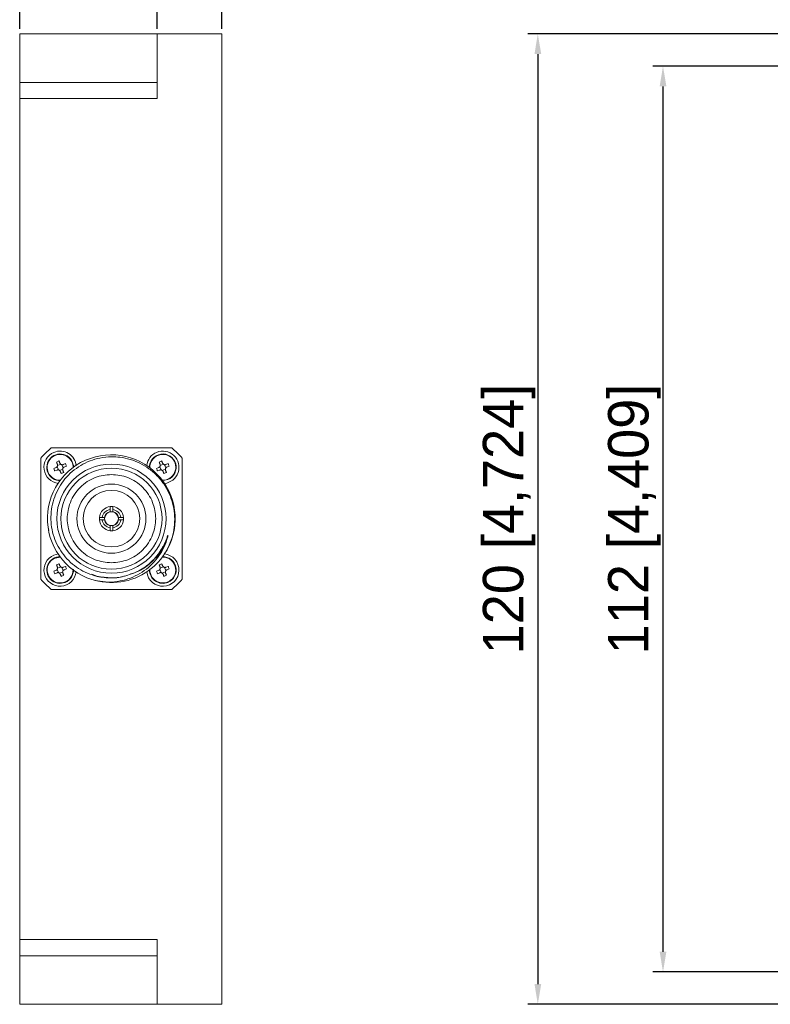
# Model space of a CAD drawing. Header units: millimetres. Extents: x 12 to 566, y 52 to 356.
# Tile 2 of 10: x 12 to 105, y 131 to 253. Entities that reach past the tile are written whole.
import ezdxf

# ---------------------------------------------------------------- set-up
doc = ezdxf.new("R2010")
doc.units = ezdxf.units.MM
doc.header["$PDSIZE"] = -1
doc.dimstyles.new('ISO-25', dxfattribs={"dimtxt": 2.5, "dimasz": 2.5, "dimexe": 1.25, "dimexo": 0.625, "dimtad": 1, "dimtxsty": 'Standard', "dimcen": 2.5, "dimadec": 0, "dimazin": 0, "dimtfac": 1, "dimtmove": 0, "dimatfit": 3, "dimfxl": 1, "dimarcsym": 0})

# ---------------------------------------------------------------- blocks, each defined once
blk = doc.blocks.new('*D3')
at = {"color": 0, "lineweight": -2, "transparency": 16777216}
for p, q in [((120.07, 247.04), (90.76, 247.04)), ((92.01, 244.54), (92.01, 137.54)), ((120.07, 135.04), (90.76, 135.04))]:
    blk.add_line(p, q, dxfattribs=at)
at = {"color": 0, "transparency": 16777216}
for points in [[(91.6, 244.54), (92.43, 244.54), (92.01, 247.04)], [(91.6, 137.54), (92.43, 137.54), (92.01, 135.04)]]:
    blk.add_solid(points, dxfattribs=at)
at = {"layer": 'Defpoints', "color": 0, "transparency": 16777216}
for p in [(120.69, 247.04), (92.01, 135.04), (120.69, 135.04)]:
    blk.add_point(p, dxfattribs=at)
at = {"color": 0, "transparency": 16777216, "insert": (88.47, 191.04), "char_height": 2.5, "attachment_point": 5, "rotation": 90}
blk.add_mtext('{\\H2x;112 [4,409]}', dxfattribs=at)
blk = doc.blocks.new('*D4')
at = {"color": 0, "lineweight": -2, "transparency": 16777216}
for p, q in [((116.07, 251.04), (75.28, 251.04)), ((76.53, 248.54), (76.53, 133.54)), ((116.07, 131.04), (75.28, 131.04))]:
    blk.add_line(p, q, dxfattribs=at)
at = {"color": 0, "transparency": 16777216}
for points in [[(76.12, 248.54), (76.95, 248.54), (76.53, 251.04)], [(76.12, 133.54), (76.95, 133.54), (76.53, 131.04)]]:
    blk.add_solid(points, dxfattribs=at)
at = {"layer": 'Defpoints', "color": 0, "transparency": 16777216}
for p in [(116.69, 251.04), (76.53, 131.04), (116.69, 131.04)]:
    blk.add_point(p, dxfattribs=at)
at = {"color": 0, "transparency": 16777216, "insert": (72.99, 191.04), "char_height": 2.5, "attachment_point": 5, "rotation": 90}
blk.add_mtext('{\\H2x;120 [4,724]}', dxfattribs=at)
blk = doc.blocks.new('*D9')
at = {"color": 0, "lineweight": -2, "transparency": 16777216}
for p, q in [((12.46, 251.66), (12.46, 289.03)), ((37.46, 251.66), (37.46, 289.03)), ((14.96, 287.78), (34.96, 287.78)), ((37.46, 287.78), (82.87, 287.78))]:
    blk.add_line(p, q, dxfattribs=at)
at = {"color": 0, "transparency": 16777216}
for points in [[(14.96, 288.2), (14.96, 287.36), (12.46, 287.78)], [(34.96, 288.2), (34.96, 287.36), (37.46, 287.78)]]:
    blk.add_solid(points, dxfattribs=at)
at = {"layer": 'Defpoints', "color": 0, "transparency": 16777216}
for p in [(37.46, 287.78), (12.46, 251.04), (37.46, 251.04)]:
    blk.add_point(p, dxfattribs=at)
at = {"color": 0, "transparency": 16777216, "insert": (61.42, 291.32), "char_height": 2.5, "attachment_point": 5}
blk.add_mtext('{\\H2x;25 [0,984]}', dxfattribs=at)
blk = doc.blocks.new('*D10')
at = {"color": 0, "lineweight": -2, "transparency": 16777216}
for p, q in [((29.46, 251.66), (29.46, 270.99)), ((37.46, 251.66), (37.46, 270.99)), ((31.96, 269.74), (34.96, 269.74)), ((37.46, 269.74), (76.21, 269.74))]:
    blk.add_line(p, q, dxfattribs=at)
at = {"color": 0, "transparency": 16777216}
for points in [[(31.96, 270.15), (31.96, 269.32), (29.46, 269.74)], [(34.96, 270.15), (34.96, 269.32), (37.46, 269.74)]]:
    blk.add_solid(points, dxfattribs=at)
at = {"layer": 'Defpoints', "color": 0, "transparency": 16777216}
for p in [(37.46, 269.74), (29.46, 251.04), (37.46, 251.04)]:
    blk.add_point(p, dxfattribs=at)
at = {"color": 0, "transparency": 16777216, "insert": (58.08, 273.28), "char_height": 2.5, "attachment_point": 5}
blk.add_mtext('{\\H2x;8 [0,315]}', dxfattribs=at)

msp = doc.modelspace()

# ---------------------------------------------------------------- linework, layer by layer
at = {"color": 7, "linetype": 'Continuous', "lineweight": 15}
for p, q in [((29.458, 251.035), (12.458, 251.035)), ((12.458, 245.035), (12.458, 251.035)), ((29.458, 243.035), (29.458, 251.035)), ((37.458, 251.035), (29.458, 251.035)), ((37.458, 251.035), (37.458, 131.035)), ((12.458, 245.035), (29.458, 245.035)), ((12.458, 243.035), (12.458, 245.035)), ((12.458, 139.035), (12.458, 243.035)), ((12.458, 243.035), (29.458, 243.035)), ((31.271, 199.835), (16.346, 199.835)), ((15.058, 198.548), (15.058, 183.623)), ((32.558, 183.623), (32.558, 198.548)), ((16.677, 197.297), (16.959, 197.413)), ((17.005, 198.087), (17.319, 198.217)), ((17.238, 197.12), (17.079, 197.503)), ((17.143, 197.656), (17.526, 197.815)), ((17.679, 197.751), (17.838, 197.368)), ((17.828, 197.772), (18.11, 197.889)), ((18.24, 197.574), (17.958, 197.458)), ((29.377, 197.297), (29.659, 197.413)), ((29.705, 198.087), (30.019, 198.217)), ((29.938, 197.12), (29.779, 197.503)), ((29.843, 197.656), (30.226, 197.815)), ((30.379, 197.751), (30.538, 197.368)), ((30.528, 197.772), (30.81, 197.889)), ((30.94, 197.574), (30.658, 197.458)), ((17.089, 197.099), (16.807, 196.982)), ((17.774, 197.215), (17.39, 197.056)), ((17.911, 196.784), (17.597, 196.654)), ((29.789, 197.099), (29.507, 196.982)), ((30.474, 197.215), (30.09, 197.056)), ((30.612, 196.784), (30.297, 196.654)), ((23.658, 192.226), (23.658, 192.578)), ((23.958, 192.578), (23.958, 192.226)), ((22.316, 191.235), (22.668, 191.235)), ((22.668, 191.235), (22.942, 191.235)), ((23.658, 192.226), (23.658, 191.952)), ((23.958, 192.226), (23.958, 191.952)), ((24.948, 191.235), (24.675, 191.235)), ((24.948, 191.235), (25.301, 191.235)), ((15.981, 190.014), (16.068, 189.64)), ((22.668, 190.935), (22.316, 190.935)), ((22.668, 190.935), (22.942, 190.935)), ((23.658, 189.945), (23.658, 190.219)), ((23.658, 189.593), (23.658, 189.945)), ((23.958, 189.945), (23.958, 190.219)), ((23.958, 189.945), (23.958, 189.593)), ((24.948, 190.935), (24.675, 190.935)), ((25.301, 190.935), (24.948, 190.935)), ((16.695, 186.584), (17.267, 186.726)), ((17.005, 185.387), (17.319, 185.517)), ((17.143, 184.956), (17.526, 185.115)), ((17.828, 185.072), (18.11, 185.189)), ((29.705, 185.387), (30.019, 185.517)), ((29.843, 184.956), (30.226, 185.115)), ((30.528, 185.072), (30.81, 185.189)), ((16.677, 184.597), (16.959, 184.713)), ((17.089, 184.399), (16.807, 184.282)), ((17.238, 184.42), (17.079, 184.803)), ((17.774, 184.515), (17.39, 184.356)), ((17.911, 184.084), (17.597, 183.954)), ((17.679, 185.051), (17.838, 184.668)), ((18.24, 184.874), (17.958, 184.758)), ((25.578, 184.005), (25.322, 183.974)), ((29.377, 184.597), (29.659, 184.713)), ((29.789, 184.399), (29.507, 184.282)), ((29.938, 184.42), (29.779, 184.803)), ((30.474, 184.515), (30.09, 184.356)), ((30.612, 184.084), (30.297, 183.954)), ((30.379, 185.051), (30.538, 184.668)), ((30.94, 184.874), (30.658, 184.758)), ((21.77, 183.453), (23.082, 183.281)), ((16.346, 182.335), (31.271, 182.335)), ((29.458, 139.035), (12.458, 139.035)), ((12.458, 137.035), (12.458, 139.035)), ((29.458, 131.035), (29.458, 139.035)), ((29.458, 137.035), (12.458, 137.035)), ((12.458, 131.035), (12.458, 137.035)), ((12.458, 131.035), (29.458, 131.035)), ((29.458, 131.035), (37.458, 131.035))]:
    msp.add_line(p, q, dxfattribs=at)
at = {"color": 7, "linetype": 'Continuous', "lineweight": 15, "flags": 128}
for points in [[(17.122, 197.805), (17.107, 197.841), (17.092, 197.876), (17.078, 197.912), (17.063, 197.947), (17.048, 197.982), (17.034, 198.017), (17.02, 198.052), (17.005, 198.087)], [(17.319, 198.217), (17.334, 198.182), (17.348, 198.147), (17.363, 198.112), (17.377, 198.077), (17.392, 198.042), (17.406, 198.006), (17.421, 197.97), (17.436, 197.935)], [(29.822, 197.805), (29.807, 197.841), (29.792, 197.876), (29.778, 197.912), (29.763, 197.947), (29.748, 197.982), (29.734, 198.017), (29.72, 198.052), (29.705, 198.087)], [(30.019, 198.217), (30.034, 198.182), (30.048, 198.147), (30.063, 198.112), (30.077, 198.077), (30.092, 198.042), (30.106, 198.006), (30.121, 197.97), (30.136, 197.935)], [(17.597, 196.654), (17.583, 196.689), (17.568, 196.724), (17.554, 196.759), (17.539, 196.794), (17.525, 196.829), (17.51, 196.865), (17.495, 196.9), (17.481, 196.936)], [(17.795, 197.066), (17.81, 197.03), (17.824, 196.995), (17.839, 196.959), (17.854, 196.924), (17.868, 196.889), (17.883, 196.853), (17.897, 196.819), (17.911, 196.784)], [(30.297, 196.654), (30.283, 196.689), (30.268, 196.724), (30.254, 196.759), (30.239, 196.794), (30.225, 196.829), (30.21, 196.865), (30.195, 196.9), (30.181, 196.936)], [(30.495, 197.066), (30.51, 197.03), (30.524, 196.995), (30.539, 196.959), (30.554, 196.924), (30.568, 196.889), (30.583, 196.853), (30.597, 196.819), (30.612, 196.784)], [(30.788, 195.91), (30.195, 195.786), (30.155, 195.785)], [(16.847, 186.214), (17.46, 186.335), (17.509, 186.335)], [(17.122, 185.105), (17.107, 185.141), (17.092, 185.176), (17.078, 185.212), (17.063, 185.247), (17.048, 185.282), (17.034, 185.317), (17.02, 185.352), (17.005, 185.387)], [(17.319, 185.517), (17.334, 185.482), (17.348, 185.447), (17.363, 185.412), (17.377, 185.377), (17.392, 185.342), (17.406, 185.306), (17.421, 185.27), (17.436, 185.235)], [(29.822, 185.105), (29.807, 185.141), (29.792, 185.176), (29.778, 185.212), (29.763, 185.247), (29.748, 185.282), (29.734, 185.317), (29.72, 185.352), (29.705, 185.387)], [(30.019, 185.517), (30.034, 185.482), (30.048, 185.447), (30.063, 185.412), (30.077, 185.377), (30.092, 185.342), (30.106, 185.306), (30.121, 185.27), (30.136, 185.235)], [(17.597, 183.954), (17.583, 183.989), (17.568, 184.024), (17.554, 184.059), (17.539, 184.094), (17.525, 184.129), (17.51, 184.165), (17.495, 184.2), (17.481, 184.236)], [(17.795, 184.366), (17.81, 184.33), (17.824, 184.295), (17.839, 184.259), (17.854, 184.224), (17.868, 184.189), (17.883, 184.153), (17.897, 184.119), (17.911, 184.084)], [(30.297, 183.954), (30.283, 183.989), (30.268, 184.024), (30.254, 184.059), (30.239, 184.094), (30.225, 184.129), (30.21, 184.165), (30.195, 184.2), (30.181, 184.236)], [(30.495, 184.366), (30.51, 184.33), (30.524, 184.295), (30.539, 184.259), (30.554, 184.224), (30.568, 184.189), (30.583, 184.153), (30.597, 184.119), (30.612, 184.084)]]:
    msp.add_lwpolyline(points, dxfattribs=at)
at = {"color": 7, "linetype": 'Continuous', "lineweight": 15}
for radius in [6.75, 6.25, 4.268, 3.5]:
    msp.add_circle((23.808, 191.085), radius, dxfattribs=at)
for centre, radius, start, end in [((23.808, 191.085), 11.5, 130.45908, 139.54092), ((23.808, 191.085), 11.5, 40.45908, 49.54092), ((17.458, 197.435), 2, 112.44828, 264.07355), ((17.458, 197.435), 1.65, 358.51048, 271.56023), ((17.458, 197.435), 1.6, 112.44828, 273.49069), ((23.785, 191.085), 7.896, 326.14331, 261.66235), ((17.458, 197.435), 2, 5.34892, 112.44828), ((17.458, 197.435), 1.6, 357.68031, 112.44828), ((30.158, 197.435), 2, 112.44828, 173.52417), ((30.158, 197.435), 1.65, 292.44828, 181.51227), ((30.158, 197.435), 1.6, 112.44828, 183.47385), ((30.158, 197.435), 2, 275.49058, 112.44828), ((30.158, 197.435), 1.6, 268.00713, 112.44828), ((23.808, 191.085), 1.5, 95.73917, 174.26083), ((23.808, 191.085), 1.5, 84.26083, 95.73917), ((23.808, 191.085), 1.5, 5.73917, 84.26083), ((23.808, 191.085), 1.5, 174.26083, 185.73917), ((23.808, 191.085), 1.15, 97.49472, 172.50528), ((23.808, 191.085), 0.879, 99.82226, 170.17774), ((23.808, 191.085), 0.85, 169.83575, 190.16425), ((23.808, 191.085), 0.85, 100.16425, 169.83575), ((23.808, 191.085), 0.85, 79.83575, 100.16425), ((23.808, 191.085), 1.15, 7.49472, 82.50528), ((23.808, 191.085), 0.879, 9.82226, 80.17774), ((23.808, 191.085), 0.85, 10.16425, 79.83575), ((23.808, 191.085), 0.85, 349.83575, 10.16425), ((23.808, 191.085), 1.5, 354.26083, 5.73917), ((23.808, 191.085), 1.5, 185.73917, 264.26083), ((23.808, 191.085), 1.15, 187.49472, 262.50528), ((23.808, 191.085), 0.879, 189.82226, 260.17774), ((23.808, 191.085), 0.85, 190.16425, 259.83575), ((23.808, 191.085), 0.85, 259.83575, 280.16425), ((23.808, 191.085), 1.15, 277.49472, 352.50528), ((23.808, 191.085), 0.879, 279.82226, 350.17774), ((23.808, 191.085), 1.5, 275.73917, 354.26083), ((23.808, 191.085), 0.85, 280.16425, 349.83575), ((23.808, 191.085), 1.5, 264.26083, 275.73917), ((17.458, 184.735), 2, 112.44828, 353.72564), ((17.458, 184.735), 1.65, 89.23694, 292.44828), ((30.158, 184.735), 2, 186.75709, 84.33076), ((30.158, 184.735), 1.6, 178.64449, 93.1645), ((30.158, 184.735), 1.65, 292.44828, 91.9864), ((17.458, 184.735), 1.6, 112.44828, 3.43647), ((23.808, 191.085), 7.9, 261.49693, 315.35425), ((17.458, 184.735), 1.65, 292.44828, 2.0624), ((30.158, 184.735), 1.65, 179.99316, 292.44828), ((23.808, 191.085), 11.5, 220.45908, 229.54092), ((23.808, 191.085), 11.5, 310.45908, 319.54092)]:
    msp.add_arc(centre, radius, start, end, dxfattribs=at)
for points, knots in [([(29.429, 185.534), (29.742, 185.895), (30.345, 186.591), (30.989, 187.8), (31.427, 189.057), (31.64, 190.372), (31.632, 191.701), (31.397, 193.008), (30.95, 194.253), (30.296, 195.402), (29.464, 196.423), (28.47, 197.285), (27.351, 197.968), (26.133, 198.448), (24.939, 198.701), (23.679, 198.77), (22.426, 198.635), (21.142, 198.257), (19.982, 197.693), (18.936, 196.938), (18.03, 196.022), (17.297, 194.966), (16.751, 193.807), (16.412, 192.573), (16.241, 190.887), (16.57, 188.767), (17.782, 186.515), (19.664, 184.801), (21.785, 183.906), (23.691, 183.703), (24.883, 183.832), (25.462, 183.976), (25.578, 184.005)], [0, 0, 0, 0, 0.0328364, 0.063324, 0.0938111, 0.1242692, 0.1547271, 0.1850461, 0.2153646, 0.2455482, 0.2757313, 0.305774, 0.3358162, 0.3657215, 0.3956261, 0.4195977, 0.4524435, 0.4819729, 0.5115012, 0.5410015, 0.5705006, 0.5998627, 0.6292243, 0.65845, 0.6876752, 0.7456413, 0.8033361, 0.8607496, 0.9178924, 0.9588796, 0.9917386, 1, 1, 1, 1]), ([(16.807, 196.982), (16.784, 197.034), (16.738, 197.138), (16.697, 197.244), (16.677, 197.297)], [0, 0, 0, 0, 0.4999926, 1, 1, 1, 1]), ([(16.959, 197.413), (16.988, 197.429), (17.047, 197.46), (17.11, 197.54), (17.144, 197.634), (17.148, 197.726), (17.13, 197.781), (17.122, 197.805)], [0, 0, 0, 0, 0.2118078, 0.4237966, 0.6317556, 0.8379153, 1, 1, 1, 1]), ([(17.436, 197.935), (17.451, 197.905), (17.483, 197.847), (17.563, 197.784), (17.657, 197.749), (17.749, 197.746), (17.804, 197.764), (17.828, 197.772)], [0, 0, 0, 0, 0.2118079, 0.4237968, 0.6317855, 0.8379453, 1, 1, 1, 1]), ([(17.958, 197.458), (17.928, 197.442), (17.87, 197.411), (17.806, 197.331), (17.772, 197.237), (17.769, 197.144), (17.787, 197.09), (17.795, 197.066)], [0, 0, 0, 0, 0.2118055, 0.4237921, 0.6317596, 0.8379171, 1, 1, 1, 1]), ([(18.11, 197.889), (18.133, 197.837), (18.179, 197.733), (18.22, 197.627), (18.24, 197.574)], [0, 0, 0, 0, 0.4999926, 1, 1, 1, 1]), ([(29.507, 196.982), (29.484, 197.034), (29.438, 197.138), (29.397, 197.244), (29.377, 197.297)], [0, 0, 0, 0, 0.4999926, 1, 1, 1, 1]), ([(29.659, 197.413), (29.688, 197.429), (29.747, 197.46), (29.81, 197.54), (29.844, 197.634), (29.848, 197.726), (29.83, 197.781), (29.822, 197.805)], [0, 0, 0, 0, 0.2118036, 0.423808, 0.6317629, 0.8379185, 1, 1, 1, 1]), ([(30.136, 197.935), (30.151, 197.905), (30.183, 197.847), (30.263, 197.784), (30.357, 197.749), (30.449, 197.746), (30.504, 197.764), (30.528, 197.772)], [0, 0, 0, 0, 0.2118078, 0.4237966, 0.6317556, 0.8379153, 1, 1, 1, 1]), ([(30.658, 197.458), (30.628, 197.442), (30.57, 197.411), (30.506, 197.331), (30.472, 197.237), (30.469, 197.144), (30.487, 197.09), (30.495, 197.066)], [0, 0, 0, 0, 0.2118078, 0.4237966, 0.6317556, 0.8379153, 1, 1, 1, 1]), ([(30.81, 197.889), (30.833, 197.837), (30.879, 197.733), (30.92, 197.627), (30.94, 197.574)], [0, 0, 0, 0, 0.4999839, 1, 1, 1, 1]), ([(17.481, 196.936), (17.465, 196.965), (17.434, 197.024), (17.354, 197.087), (17.26, 197.121), (17.167, 197.125), (17.113, 197.107), (17.089, 197.099)], [0, 0, 0, 0, 0.2118131, 0.4237827, 0.6317765, 0.8379413, 1, 1, 1, 1]), ([(23.808, 196.553), (23.121, 196.48), (22.063, 196.368), (20.789, 195.686), (19.915, 194.98), (19.204, 194.104), (18.544, 192.831), (18.209, 191.085), (18.544, 189.34), (19.204, 188.067), (19.915, 187.191), (20.789, 186.485), (22.063, 185.803), (23.121, 185.691), (23.808, 185.618)], [0, 0, 0, 0, 0.119729, 0.1841809, 0.2500004, 0.3158199, 0.3802715, 0.4999997, 0.619728, 0.6841803, 0.7499998, 0.8158193, 0.8802709, 1, 1, 1, 1]), ([(23.808, 185.618), (24.496, 185.691), (25.554, 185.803), (26.827, 186.485), (27.702, 187.191), (28.412, 188.067), (29.073, 189.34), (29.408, 191.085), (29.073, 192.831), (28.412, 194.104), (27.702, 194.98), (26.827, 195.686), (25.554, 196.368), (24.496, 196.48), (23.808, 196.553)], [0, 0, 0, 0, 0.1197284, 0.18418, 0.2499996, 0.3158192, 0.380272, 0.5000003, 0.6197285, 0.6841805, 0.7500001, 0.8158197, 0.8802717, 1, 1, 1, 1]), ([(30.181, 196.936), (30.165, 196.965), (30.134, 197.024), (30.054, 197.087), (29.96, 197.121), (29.867, 197.125), (29.813, 197.107), (29.789, 197.099)], [0, 0, 0, 0, 0.2118075, 0.4237961, 0.6317547, 0.8379456, 1, 1, 1, 1]), ([(22.942, 191.235), (22.949, 191.235), (22.964, 191.235), (22.971, 191.235), (22.972, 191.235), (22.972, 191.235)], [0, 0, 0, 0, 0.4271675, 0.8544178, 1, 1, 1, 1]), ([(23.658, 191.922), (23.658, 191.923), (23.658, 191.925), (23.658, 191.939), (23.658, 191.949), (23.658, 191.952)], [0, 0, 0, 0, 0.4232304, 0.8463783, 1, 1, 1, 1]), ([(23.958, 191.952), (23.958, 191.945), (23.958, 191.93), (23.958, 191.923), (23.958, 191.922), (23.958, 191.922)], [0, 0, 0, 0, 0.4271857, 0.8544006, 1, 1, 1, 1]), ([(24.645, 191.235), (24.646, 191.235), (24.648, 191.235), (24.662, 191.235), (24.672, 191.235), (24.675, 191.235)], [0, 0, 0, 0, 0.4232304, 0.8463783, 1, 1, 1, 1]), ([(22.972, 190.935), (22.971, 190.935), (22.968, 190.935), (22.955, 190.935), (22.945, 190.935), (22.942, 190.935)], [0, 0, 0, 0, 0.4232304, 0.8463783, 1, 1, 1, 1]), ([(23.658, 190.219), (23.658, 190.226), (23.658, 190.241), (23.658, 190.248), (23.658, 190.249), (23.658, 190.249)], [0, 0, 0, 0, 0.4271038, 0.8544016, 1, 1, 1, 1]), ([(23.958, 190.249), (23.958, 190.248), (23.958, 190.245), (23.958, 190.232), (23.958, 190.222), (23.958, 190.219)], [0, 0, 0, 0, 0.4232694, 0.8463641, 1, 1, 1, 1]), ([(24.675, 190.935), (24.668, 190.935), (24.653, 190.935), (24.646, 190.935), (24.645, 190.935), (24.645, 190.935)], [0, 0, 0, 0, 0.4271675, 0.8544178, 1, 1, 1, 1]), ([(22.64, 183.272), (23.03, 183.252), (23.895, 183.208), (25.189, 183.41), (26.468, 183.835), (27.62, 184.451), (28.646, 185.255), (29.517, 186.213), (30.2, 187.301), (30.579, 188.205), (30.725, 188.736), (30.758, 188.858)], [0, 0, 0, 0, 0.10906543, 0.24224542, 0.36372094, 0.48518443, 0.60617068, 0.72714526, 0.84586446, 0.96457188, 1, 1, 1, 1]), ([(30.758, 188.858), (30.764, 188.881), (30.774, 188.922), (30.786, 188.975), (30.792, 189.009), (30.794, 189.026), (30.793, 189.031), (30.793, 189.032), (30.792, 189.032), (30.792, 189.032), (30.792, 189.032), (30.791, 189.032), (30.79, 189.031), (30.779, 189.014), (30.769, 188.985), (30.751, 188.938), (30.724, 188.862), (30.676, 188.73), (30.585, 188.487), (30.456, 188.177), (30.281, 187.81), (30.009, 187.309), (29.57, 186.646), (28.729, 185.686), (27.428, 184.653), (26.207, 184.225), (25.578, 184.005)], [0, 0, 0, 0, 0.0093624, 0.0163247, 0.0213572, 0.0226767, 0.0230605, 0.0231952, 0.0232512, 0.0233066, 0.0233681, 0.023443, 0.0236164, 0.0241477, 0.0315418, 0.0352686, 0.0436512, 0.0627409, 0.0899453, 0.144667, 0.1929234, 0.2476644, 0.3660655, 0.5005765, 0.742884, 1, 1, 1, 1]), ([(30.758, 188.858), (30.511, 188.251), (30.011, 187.02), (28.657, 185.539), (27.332, 184.578), (26.433, 184.32), (26.174, 184.245)], [0, 0, 0, 0, 0.2888722, 0.5859254, 0.8802349, 1, 1, 1, 1]), ([(16.959, 184.713), (16.988, 184.729), (17.047, 184.76), (17.11, 184.84), (17.144, 184.934), (17.148, 185.026), (17.13, 185.081), (17.122, 185.105)], [0, 0, 0, 0, 0.2118079, 0.4237968, 0.6317855, 0.8379453, 1, 1, 1, 1]), ([(17.436, 185.235), (17.451, 185.205), (17.483, 185.147), (17.563, 185.084), (17.657, 185.049), (17.749, 185.046), (17.804, 185.064), (17.828, 185.072)], [0, 0, 0, 0, 0.2118056, 0.4237922, 0.6317895, 0.837947, 1, 1, 1, 1]), ([(18.11, 185.189), (18.133, 185.137), (18.179, 185.033), (18.22, 184.927), (18.24, 184.874)], [0, 0, 0, 0, 0.4999926, 1, 1, 1, 1]), ([(29.659, 184.713), (29.688, 184.729), (29.747, 184.76), (29.81, 184.84), (29.844, 184.934), (29.848, 185.026), (29.83, 185.081), (29.822, 185.105)], [0, 0, 0, 0, 0.2118037, 0.4238082, 0.6317928, 0.8379485, 1, 1, 1, 1]), ([(30.136, 185.235), (30.151, 185.205), (30.183, 185.147), (30.263, 185.084), (30.357, 185.049), (30.449, 185.046), (30.504, 185.064), (30.528, 185.072)], [0, 0, 0, 0, 0.2118055, 0.4237921, 0.6317596, 0.8379171, 1, 1, 1, 1]), ([(30.81, 185.189), (30.833, 185.137), (30.879, 185.033), (30.92, 184.927), (30.94, 184.874)], [0, 0, 0, 0, 0.4999839, 1, 1, 1, 1]), ([(16.807, 184.282), (16.784, 184.334), (16.738, 184.438), (16.697, 184.544), (16.677, 184.597)], [0, 0, 0, 0, 0.5000127, 1, 1, 1, 1]), ([(17.481, 184.236), (17.465, 184.265), (17.434, 184.324), (17.354, 184.387), (17.26, 184.422), (17.167, 184.425), (17.113, 184.407), (17.089, 184.399)], [0, 0, 0, 0, 0.2118091, 0.4237747, 0.6317753, 0.8379362, 1, 1, 1, 1]), ([(17.958, 184.758), (17.928, 184.742), (17.87, 184.711), (17.806, 184.631), (17.772, 184.537), (17.769, 184.444), (17.787, 184.39), (17.795, 184.366)], [0, 0, 0, 0, 0.2117926, 0.4237827, 0.6317834, 0.8379444, 1, 1, 1, 1]), ([(25.146, 183.912), (25.143, 183.911), (24.579, 183.728), (23.348, 183.795), (22.057, 183.896), (21.447, 184.197), (21.386, 184.227)], [0, 0, 0, 0, 0.00266532, 0.4660942, 0.94663935, 1, 1, 1, 1]), ([(29.507, 184.282), (29.484, 184.334), (29.438, 184.438), (29.397, 184.544), (29.377, 184.597)], [0, 0, 0, 0, 0.5000127, 1, 1, 1, 1]), ([(30.181, 184.236), (30.165, 184.265), (30.134, 184.324), (30.054, 184.387), (29.96, 184.422), (29.867, 184.425), (29.813, 184.407), (29.789, 184.399)], [0, 0, 0, 0, 0.21180352, 0.42378802, 0.63175354, 0.83794047, 1, 1, 1, 1]), ([(30.658, 184.758), (30.628, 184.742), (30.57, 184.711), (30.506, 184.631), (30.472, 184.537), (30.469, 184.444), (30.487, 184.39), (30.495, 184.366)], [0, 0, 0, 0, 0.2117949, 0.4237873, 0.6317794, 0.8379426, 1, 1, 1, 1])]:
    msp.add_open_spline(points, degree=3, knots=knots, dxfattribs=at)

# ---------------------------------------------------------------- dimensions: what is measured, and where the dimension line sits
for base, p1, picture, middle in [((37.458, 287.781), (12.458, 251.035), '*D9', (61.417, 291.322)), ((37.458, 269.736), (29.458, 251.035), '*D10', (58.083, 273.278))]:
    dim = msp.add_linear_dim(base=base, p1=p1, p2=(37.458, 251.035), text='{\\H2x;<>}', dimstyle='ISO-25')
    dim.commit()
    dim.dimension.update_dxf_attribs({"geometry": picture, "text_midpoint": middle})
for base, p1, p2, picture, middle in [((76.534, 131.035), (116.694, 251.035), (116.694, 131.035), '*D4', (72.992, 191.035)), ((92.012, 135.035), (120.694, 247.035), (120.694, 135.035), '*D3', (88.47, 191.035))]:
    dim = msp.add_linear_dim(base=base, p1=p1, p2=p2, angle=90, text='{\\H2x;<>}', dimstyle='ISO-25')
    dim.commit()
    dim.dimension.update_dxf_attribs({"geometry": picture, "text_midpoint": middle})

doc.saveas('drawing.dxf')
